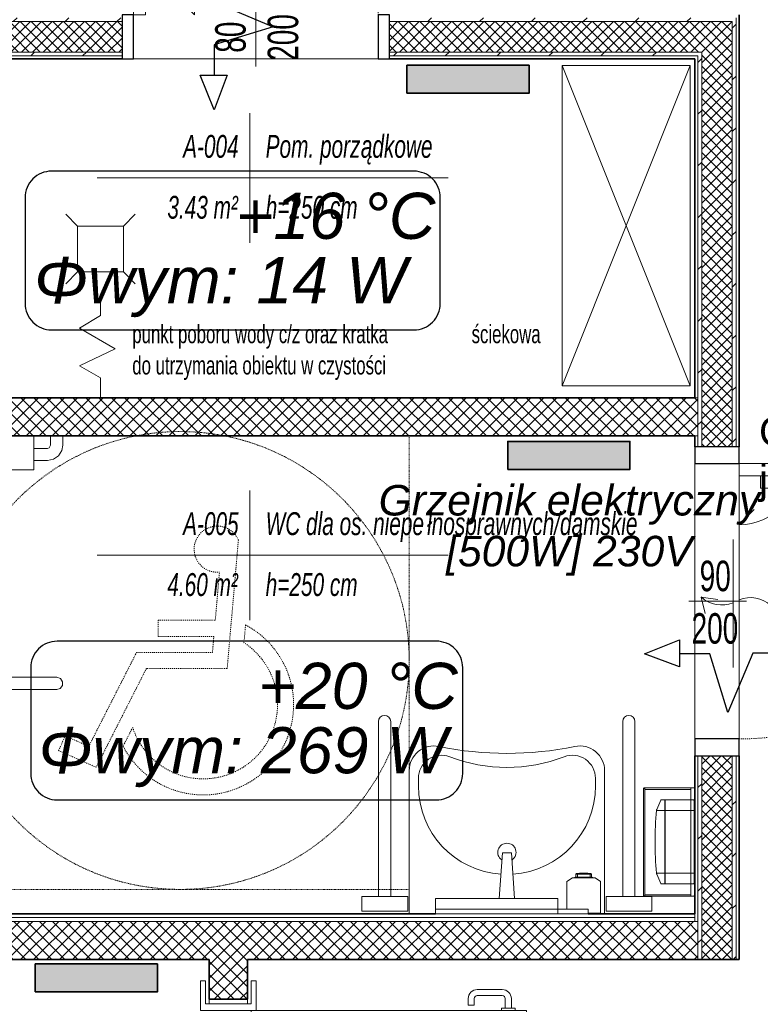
# Model space of a CAD drawing. Header units: millimetres. Extents: x -37728 to 44100, y 631619 to 691915.
# Tile 212 of 256: x 19412 to 21838, y 657925 to 661151. Entities that reach past the tile are written whole.
import ezdxf
from ezdxf import colors
from ezdxf.entities.mleader import LeaderData, LeaderLine
from ezdxf.lldxf.tags import DXFTag
from ezdxf.math import Vec2, Vec3

# ---------------------------------------------------------------- set-up
doc = ezdxf.new("R2010")
doc.units = ezdxf.units.MM
for name, pattern in [('bardzo krótka kreska', [0.4, 0.2, -0.2]), ('IMPORT-Short Dash', [0.4, 0.2, -0.2]), ('Kreska', [0.635, 0.3175, -0.3175])]:
    doc.linetypes.add(name, pattern=pattern)
for name, color, linetype in [('_XREF', 7, 'Continuous'), ('IS_Text_Konstrukcji', 7, 'Continuous'), ('IS_Text_Odbiornikow_Therm', 7, 'Continuous')]:
    doc.layers.add(name, color=color, linetype=linetype)
for name, color, linetype, lineweight in [('A-AREA-IDEN', 252, 'Continuous', 5), ('A-DETL', 252, 'Continuous', 5), ('A-DETL-GENF', 252, 'Continuous', 5), ('A-DETL-THIN', 252, 'Continuous', 5), ('A-DOOR', 252, 'Continuous', 5), ('A-DOOR-FRAM', 252, 'Continuous', 25), ('A-DOOR-HDLN', 252, 'Kreska', 5), ('A-DOOR-IDEN', 252, 'Continuous', 5), ('A-GENM', 252, 'Continuous', 5), ('A-WALL', 252, 'Continuous', 35), ('A-WALL-PATT', 252, 'Continuous', 35), ('G-ANNO-TEXT', 252, 'Continuous', 5), ('I-FURN', 252, 'Continuous', 5), ('ins-grzejniki_II', 1, 'Continuous', 35), ('ins-opisy', 7, 'Continuous', 25), ('ins_wentylacja nawiew', 94, 'Continuous', 30), ('P-SANR-FIXT', 252, 'Continuous', 5), ('P-SANR-FIXT-HDLN', 252, 'Kreska', 5)]:
    doc.layers.add(name, color=color, linetype=linetype, lineweight=lineweight)
doc.styles.add('Arial Narrow_1', font='ARIALN.TTF', dxfattribs={"width": 0.8, "height": 10})
doc.styles.add('Arial Narrow_2', font='ARIALN.TTF', dxfattribs={"width": 0.8, "height": 0.2})
doc.styles.add('Arial_I_1', font='ariali.ttf', dxfattribs={"width": 0.65, "height": 7.5})
doc.styles.get("Standard").update_dxf_attribs({"font": 'arial.ttf'})
tags = doc.linetypes.add('SOLID', pattern=[10, 10, 0]).pattern_tags.tags
tags[6:7] = [DXFTag(74, 4), DXFTag(75, 0), DXFTag(340, '0'), DXFTag(46, 0.0), DXFTag(50, 0.0), DXFTag(44, 0.0), DXFTag(45, 0.0)]
tags[4:5] = [DXFTag(74, 4), DXFTag(75, 0), DXFTag(340, '0'), DXFTag(46, 0.0), DXFTag(50, 0.0), DXFTag(44, 0.0), DXFTag(45, 0.0)]
pattern_1 = [(45, (-64249.161, -65444.387), (-8.4852814, 8.4852814), [])]
pattern_2 = [(45, (-64249.1606, -65444.3874), (-1.76776695, 1.76776695), []), (135, (-64249.1606, -65444.3874), (-1.76776695, -1.76776695), [])]
pattern_3 = [(45, (-64249.1606, -65444.3874), (-2.12132034, 2.12132034), []), (135, (-64249.1606, -65444.3874), (-2.12132034, -2.12132034), [])]

# ---------------------------------------------------------------- blocks, each defined once
blk = doc.blocks.new('OHy Zestaw Umywalka przystosowana ___FK_04_0 - _64 x 55_-9280836-__-00_00 Przyziemie PB')
at = {"layer": 'P-SANR-FIXT', "color": 252}
for p, q in [((-19.5, -54.39), (-19.5, -7.5)), ((44.5, -7.5), (44.5, -54.39)), ((10, -12.5), (15, -12.5)), ((10, -12.5), (11.05, -27.5)), ((13.95, -27.5), (15, -12.5)), ((13.95, -27.5), (11.05, -27.5)), ((-16.5, -49.41), (-16.5, -51.91)), ((41.5, -49.41), (41.5, -51.91))]:
    blk.add_line(p, q, dxfattribs=at)
for centre, radius, start, end in [((12.5, -49.41), 29, 93.8489, 180), ((12.5, -49.41), 29, 0, 86.1511), ((12.5, -27.63), 3, 124.7418, 270), ((12.5, -27.63), 3, 270, 55.2582), ((-11.39, -54.39), 8.11, 180, 281.6426), ((-8.96, -51.91), 7.54, 180, 291.1202), ((33.96, -51.91), 7.54, 248.8798, 0), ((36.39, -54.39), 8.11, 258.3574, 0), ((12.5, -107.46), 52.01, 68.8798, 111.1202), ((12.5, -170.32), 110.26, 78.3574, 101.6426)]:
    blk.add_arc(centre, radius, start, end, dxfattribs=at)
blk = doc.blocks.new('MEBLE lustro łazienka wtopione - MEBLE lustro łazienka wtopione-8946309-__-00_00 Przyziemie PB')
at = {"layer": 'I-FURN', "color": 252}
for p, q in [((20, 0), (-30, 0)), ((-30, 0), (-30, -1.5)), ((-30, -1.5), (20, -1.5)), ((-20, -5), (-20, 0)), ((-20, 0), (20, 0)), ((20, 0), (20, -5)), ((20, -1.5), (20, 0)), ((20, -5), (-20, -5))]:
    blk.add_line(p, q, dxfattribs=at)
blk = doc.blocks.new('Mediclinics_Foam soap dispenser_DJF0032x - DJ0032-8255238-__-00_00 Przyziemie PB')
at = {"layer": 'A-GENM', "color": 252}
for p, q in [((63687.75, 65833.68), (63687.75, 65834.64)), ((63692.86, 65834.64), (63687.75, 65834.64)), ((63688.15, 65834.91), (63692.45, 65834.91)), ((63688.23, 65833.68), (63688.23, 65834.64)), ((63688.97, 65834.99), (63690.3, 65834.99)), ((63688.97, 65834.91), (63688.97, 65834.99)), ((63691.64, 65834.99), (63690.3, 65834.99)), ((63691.64, 65834.91), (63691.64, 65834.99)), ((63692.37, 65834.64), (63692.37, 65833.68)), ((63692.86, 65833.68), (63692.86, 65834.64)), ((63684.8, 65832.26), (63686.59, 65833.51)), ((63684.8, 65832.26), (63684.8, 65823.19)), ((63686.59, 65833.51), (63694.02, 65833.51)), ((63687.29, 65833.59), (63687.54, 65833.68)), ((63688.04, 65833.58), (63687.29, 65833.59)), ((63687.29, 65833.51), (63687.29, 65833.59)), ((63687.54, 65833.68), (63690.3, 65833.68)), ((63688.04, 65833.58), (63692.56, 65833.58)), ((63693.07, 65833.68), (63690.3, 65833.68)), ((63693.32, 65833.59), (63692.56, 65833.58)), ((63693.32, 65833.59), (63693.07, 65833.68)), ((63693.32, 65833.51), (63693.32, 65833.59)), ((63694.02, 65833.51), (63695.8, 65832.26)), ((63695.8, 65832.26), (63695.8, 65821.94)), ((63695.8, 65821.94), (63691.8, 65821.94)), ((63691.8, 65821.69), (63695.8, 65821.69))]:
    blk.add_line(p, q, dxfattribs=at)
for centre, start, end in [((63688.15, 65834.47), 90.2541, 157.1598), ((63692.45, 65834.47), 22.8402, 89.7459)]:
    blk.add_arc(centre, 0.443, start, end, dxfattribs=at)
for centre, major_axis, ratio, start_param, end_param in [((63688.43, 65834.4), (-0.007, 0.505), 0.438242, 6.262186, 7.360585), ((63692.15, 65834.4), (0.043, 0.503), 0.470954, 5.236717, 6.335626), ((63700.59, 65831.89), (13.36, 0), 0.367595, 2.769734, 2.791289), ((63680.02, 65831.89), (13.36, 0), 0.367595, 0.350259, 0.371821)]:
    blk.add_ellipse(centre, major_axis=major_axis, ratio=ratio, start_param=start_param, end_param=end_param, dxfattribs=at)
blk = doc.blocks.new('OHy Oznacznie niepełnosprawnych ___FK_04_0 - OHy Oznacznie niepełnosprawnych ___FK_04_0-8768052-__-00_00 Przyziemie PB')
at = {"layer": 'P-SANR-FIXT', "color": 252, "linetype": 'bardzo krótka kreska'}
blk.add_circle((0, 0), 75, dxfattribs=at)
at = {"layer": 'P-SANR-FIXT-HDLN', "color": 252}
for p, q in [((11.08, 2.63), (27.53, 34.99)), ((27.53, 34.99), (39.82, 29.51)), ((39.82, 29.51), (37.68, 24.7)), ((29.96, 28.14), (14.31, -2.63)), ((15.58, 21.93), (18.7, 28.07)), ((37.68, 24.7), (29.96, 28.14)), ((-19.05, -39.47), (-15.39, 2.63)), ((-15.39, 2.63), (11.08, 2.63)), ((-10.56, -2.63), (-11.02, -7.89)), ((14.31, -2.63), (-10.56, -2.63)), ((-21.39, -11.66), (-20.88, -5.85)), ((-11.02, -7.89), (7.26, -7.89)), ((7.26, -7.89), (7.26, -13.16)), ((-11.48, -13.16), (-12.85, -28.95)), ((7.26, -13.16), (-11.48, -13.16))]:
    blk.add_line(p, q, dxfattribs=at)
for centre, radius, start, end in [((-7.56, 14.48), 29.57, 27.3641, 242.1174), ((-7.56, 14.48), 24.3, 17.841, 236.7605), ((-12.12, -36.47), 7.56, 203.4068, 95.6026)]:
    blk.add_arc(centre, radius, start, end, dxfattribs=at)
blk = doc.blocks.new('Drz Drzwi pełne x1 ___FK_04_1 - Dd - W - łazienkowe - 101 x 207_5 _90 x 200_-8767902-__-00_00 Przyziemie PB')
at = {"layer": 'A-DETL-GENF', "color": 252}
for p, q in [((-41.1, 40.25), (-37.1, 40.25)), ((-37.1, 40.25), (-37.1, 14.25)), ((-41.1, 14.25), (-37.1, 14.25)), ((-25.1, 7.25), (-30.05, 12.2))]:
    blk.add_line(p, q, dxfattribs=at)
blk.add_arc((-45.1, 7.25), 20, 360, 90, dxfattribs=at)
at = {"layer": 'A-DOOR', "color": 252}
for p, q in [((-45.1, 97.45), (-41.1, 97.45)), ((-45.1, 97.45), (-45.1, 7.25)), ((-41.1, 97.45), (-41.1, 7.25)), ((-45.9, 93.7), (-45.1, 93.7)), ((-45.9, 89.2), (-45.9, 93.7)), ((-40.3, 93.7), (-41.1, 93.7)), ((-40.3, 89.2), (-40.3, 93.7)), ((-45.9, 92.45), (-49, 92.45)), ((-45.9, 90.45), (-49, 90.45)), ((-40.3, 92.45), (-37.2, 92.45)), ((-40.3, 90.45), (-37.2, 90.45)), ((-52, 81.31), (-52, 89.45)), ((-50, 81.31), (-50, 89.45)), ((-45.1, 89.2), (-45.9, 89.2)), ((-41.1, 89.2), (-40.3, 89.2)), ((-36.2, 81.31), (-36.2, 89.45)), ((-34.2, 81.31), (-34.2, 89.45)), ((-46.9, 80.31), (-49, 80.31)), ((-46.9, 78.31), (-49, 78.31)), ((-46.9, 78.31), (-46.9, 80.31)), ((-39.3, 78.31), (-39.3, 80.31)), ((-39.3, 80.31), (-37.2, 80.31)), ((-39.3, 78.31), (-37.2, 78.31)), ((-41.1, 7.25), (-45.1, 7.25)), ((-20.27, 7.25), (21.73, 7.25)), ((-20.27, 5.25), (21.73, 5.25)), ((-0.54, 0.27), (-1.4, -5.16)), ((3.96, -3.92), (-1.4, -5.16))]:
    blk.add_line(p, q, dxfattribs=at)
for centre, radius, start, end in [((-49, 89.45), 3, 90, 180), ((-49, 89.45), 1, 90, 180), ((-37.2, 89.45), 3, 360, 90), ((-37.2, 89.45), 1, 0, 90), ((-49, 81.31), 3, 180, 270), ((-49, 81.31), 1, 180, 270), ((-37.2, 81.31), 3, 270, 0), ((-37.2, 81.31), 1, 270, 0), ((8.57, 10.99), 9.79, 137.0478, 202.456), ((-8.57, 1.51), 9.79, 317.0478, 22.456)]:
    blk.add_arc(centre, radius, start, end, dxfattribs=at)
at = {"layer": 'A-DOOR-FRAM', "color": 252}
for p, q in [((-45.1, 7.25), (-50.6, 7.25)), ((-50.6, 7.25), (-50.6, -7.25)), ((-45.1, -7.25), (-45.1, 7.25)), ((50.6, 7.25), (45.1, 7.25)), ((45.1, 7.25), (45.1, -7.25)), ((50.6, -7.25), (50.6, 7.25)), ((-50.6, -7.25), (-45.1, -7.25)), ((45.1, -7.25), (50.6, -7.25))]:
    blk.add_line(p, q, dxfattribs=at)
at = {"layer": 'A-DOOR-HDLN', "color": 252}
blk.add_arc((-45.1, 7.25), 90.2, 360, 90, dxfattribs=at)
blk = doc.blocks.new('OHy Zestaw Ustęp przystosowany ___FK_04_0 - Ustęp-8768058-__-00_00 Przyziemie PB')
at = {"layer": 'P-SANR-FIXT', "color": 252}
for p, q in [((-32.5, -13.16), (-32.5, -7.5)), ((-17.5, -7.5), (-17.5, -13.16)), ((-5.49, -7.5), (-5.49, -41)), ((30.49, -41), (30.49, -7.5)), ((-26.8, -13.16), (-32.5, -13.16)), ((-27, -13.16), (-27, -87.05)), ((-17.5, -13.16), (-23.2, -13.16)), ((-23, -87.05), (-23, -13.16)), ((-1.92, -15.45), (27.03, -15.45)), ((56, -20.5), (53, -20.5)), ((56.08, -19.5), (56, -19.5)), ((56, -19.5), (56, -25.5)), ((48, -25.5), (48, -59.02)), ((52, -59.02), (52, -25.5)), ((53, -24.5), (56, -24.5)), ((56, -25.5), (56.08, -25.5)), ((48, -85.02), (48, -89.5)), ((52, -89.5), (52, -85.02)), ((56.08, -89.5), (56, -89.5)), ((56, -89.5), (56, -95.5)), ((56, -90.5), (53, -90.5)), ((53, -94.5), (56, -94.5)), ((56, -95.5), (56.08, -95.5))]:
    blk.add_line(p, q, dxfattribs=at)
at = {"layer": 'P-SANR-FIXT', "color": 252, "flags": 128}
for points in [[(53, -20.5), (51.02, -20.91), (49.37, -22.06), (48.3, -23.78), (48, -25.5)], [(52, -25.5), (52.39, -24.71), (53, -24.5)], [(-27, -87.05), (-27, -89.13), (-27, -90.9), (-27, -92.1), (-27, -92.55), (-27, -92.55)], [(-23, -92.55), (-23, -92.14), (-23, -90.98), (-23, -89.23), (-23, -87.16), (-23, -87.05)], [(48, -89.5), (48.41, -91.48), (49.56, -93.13), (51.28, -94.2), (53, -94.5)], [(53, -90.5), (52.21, -90.11), (52, -89.5)], [(-27, -92.55), (-27, -92.14), (-27, -90.98), (-27, -90.94)], [(-23, -92.55), (-23.4, -93.75), (-24.44, -94.47), (-25.7, -94.42), (-26.68, -93.63), (-27, -92.55)], [(-23, -90.94), (-23, -92.12), (-23, -92.55), (-23, -92.55)]]:
    blk.add_lwpolyline(points, dxfattribs=at)
at = {"layer": 'P-SANR-FIXT', "color": 252}
for centre, radius in [((5.01, -17.3), 0.749), ((20.47, -17.32), 0.805)]:
    blk.add_circle(centre, radius, dxfattribs=at)
for centre, radius, start, end in [((-1.92, -19.03), 3.58, 90, 175.1527), ((27.03, -19.03), 3.58, 14.6907, 90), ((12.5, -34.76), 11.97, 15.9136, 167.4344), ((24.02, -38.09), 23.95, 165.6633, 195.9136), ((0.9, -38.06), 24.02, 344.0864, 15.9136), ((12.29, -40.06), 17.81, 183.0255, 270.6753), ((12.29, -40.06), 17.81, 183.0255, 270.6753), ((12.71, -40.06), 17.81, 269.3247, 356.9745), ((12.71, -40.06), 17.81, 269.3247, 356.9745), ((12.5, -41.37), 11.97, 195.9136, 344.0864)]:
    blk.add_arc(centre, radius, start, end, dxfattribs=at)
blk = doc.blocks.new('Sanitary_Bathroom-Accessories_Roca_8174060xx-Public-Wall-mounted-industrial - 02 - Matt-8263076-__-00_00 Przyziemie PB')
at = {"layer": 'A-DETL-GENF', "color": 252}
for p, q in [((-13, -1.22), (-13, -12.26)), ((13, -12.26), (13, -1.22)), ((-13, -12.26), (-12.9, -12.36)), ((-12.9, -12.36), (12.9, -12.36)), ((12.9, -12.36), (13, -12.26))]:
    blk.add_line(p, q, dxfattribs=at)
blk = doc.blocks.new('Mediclinics_Steel paper towel CZ folds dispenser_DT2106x - DT2106C-9027484-__-00_00 Przyziemie PB')
at = {"layer": 'A-GENM', "color": 252}
for p, q in [((63716.88, 65859.02), (63715.76, 65859.02)), ((63716.88, 65845.27), (63716.88, 65859.02)), ((63716.98, 65859.02), (63726.28, 65859.02)), ((63716.98, 65845.27), (63716.98, 65859.02)), ((63726.48, 65858.82), (63726.48, 65845.27)), ((63714.11, 65855.56), (63716.88, 65855.56)), ((63716.98, 65855.56), (63726.48, 65855.56)), ((63726.48, 65856.19), (63726.7, 65855.87)), ((63726.7, 65855.87), (63726.7, 65854.22)), ((63726.7, 65852.57), (63726.7, 65854.22)), ((63726.48, 65852.25), (63726.7, 65852.57)), ((63716.88, 65845.27), (63716.88, 65831.52)), ((63716.98, 65845.27), (63716.98, 65831.52)), ((63726.7, 65846.57), (63726.48, 65846.73)), ((63726.48, 65845.93), (63726.7, 65845.82)), ((63726.48, 65831.72), (63726.48, 65845.27)), ((63726.48, 65844.61), (63726.7, 65844.72)), ((63726.7, 65846.57), (63726.7, 65843.97)), ((63726.7, 65843.97), (63726.48, 65843.81)), ((63726.48, 65838.29), (63726.7, 65837.97)), ((63726.7, 65837.97), (63726.7, 65836.32)), ((63714.11, 65834.98), (63716.88, 65834.98)), ((63716.98, 65834.98), (63726.48, 65834.98)), ((63726.48, 65834.35), (63726.7, 65834.67)), ((63726.7, 65834.67), (63726.7, 65836.32)), ((63716.88, 65831.52), (63715.76, 65831.52)), ((63716.98, 65831.52), (63726.28, 65831.52))]:
    blk.add_line(p, q, dxfattribs=at)
for centre, radius, start, end in [((63767.28, 65833.54), 57.58, 153.8483, 157.1833), ((63715.76, 65858.82), 0.2, 90, 155.5862), ((63726.28, 65858.82), 0.2, 0, 90), ((63832.11, 65845.71), 118.41, 175.2281, 180.2113), ((63715.06, 65855.47), 0.949, 154.5793, 174.5274), ((63832.11, 65844.83), 118.41, 179.7887, 184.7719), ((63715.06, 65835.07), 0.949, 185.4726, 205.4207), ((63767.28, 65857), 57.58, 202.8167, 206.1517), ((63715.76, 65831.72), 0.2, 204.4138, 270), ((63726.28, 65831.72), 0.2, 270, 0)]:
    blk.add_arc(centre, radius, start, end, dxfattribs=at)
blk = doc.blocks.new('PRD_AR_WstBns_RodanWasteBin_RODX605_605S_607 - RODX605-8269103-__-00_00 Przyziemie PB')
at = {"layer": 'I-FURN', "color": 252}
for p, q in [((63709.9, 65862.69), (63709.9, 65827.64)), ((63726.7, 65862.91), (63710.13, 65862.91)), ((63710.35, 65827.64), (63710.35, 65862.69)), ((63710.35, 65862.46), (63725.4, 65862.46)), ((63725.4, 65862.69), (63725.4, 65827.64)), ((63710.13, 65827.41), (63726.7, 65827.41)), ((63725.4, 65827.86), (63710.35, 65827.86))]:
    blk.add_line(p, q, dxfattribs=at)
for points, knots in [([(63709.97, 65862.85), (63709.95, 65862.83), (63709.93, 65862.81), (63709.92, 65862.77), (63709.91, 65862.73), (63709.9, 65862.71), (63709.9, 65862.69)], [0, 0, 0, 0, 0.333333, 0.5, 0.666667, 1, 1, 1, 1]), ([(63710.13, 65862.91), (63710.11, 65862.91), (63710.08, 65862.91), (63710.04, 65862.9), (63710.01, 65862.88), (63709.98, 65862.86), (63709.97, 65862.85)], [0, 0, 0, 0, 0.333333, 0.5, 0.666667, 1, 1, 1, 1]), ([(63726.48, 65862.69), (63726.5, 65862.71), (63726.53, 65862.74), (63726.56, 65862.77), (63726.59, 65862.8), (63726.6, 65862.81), (63726.62, 65862.83), (63726.63, 65862.84), (63726.65, 65862.86), (63726.66, 65862.87), (63726.67, 65862.88), (63726.69, 65862.9), (63726.7, 65862.91), (63726.7, 65862.91), (63726.7, 65862.91)], [0, 0, 0, 0, 0.166667, 0.25, 0.333333, 0.375, 0.416667, 0.5, 0.541667, 0.583333, 0.666667, 0.75, 0.833333, 1, 1, 1, 1]), ([(63709.9, 65827.64), (63709.9, 65827.62), (63709.91, 65827.59), (63709.92, 65827.55), (63709.93, 65827.52), (63709.95, 65827.49), (63709.97, 65827.48)], [0, 0, 0, 0, 0.333333, 0.5, 0.666667, 1, 1, 1, 1]), ([(63709.97, 65827.48), (63709.98, 65827.46), (63710.01, 65827.44), (63710.04, 65827.43), (63710.08, 65827.42), (63710.11, 65827.41), (63710.13, 65827.41)], [0, 0, 0, 0, 0.333333, 0.5, 0.666667, 1, 1, 1, 1]), ([(63726.48, 65827.64), (63726.5, 65827.62), (63726.53, 65827.59), (63726.56, 65827.55), (63726.59, 65827.53), (63726.6, 65827.51), (63726.62, 65827.5), (63726.63, 65827.48), (63726.65, 65827.47), (63726.66, 65827.46), (63726.67, 65827.44), (63726.69, 65827.43), (63726.7, 65827.42), (63726.7, 65827.41), (63726.7, 65827.41)], [0, 0, 0, 0, 0.166667, 0.25, 0.333333, 0.375, 0.416667, 0.5, 0.541667, 0.583333, 0.666667, 0.75, 0.833333, 1, 1, 1, 1])]:
    blk.add_open_spline(points, degree=3, knots=knots, dxfattribs=at)
for points in [[(63710.13, 65862.69), (63710.11, 65862.71), (63710.07, 65862.75), (63710.01, 65862.8), (63709.98, 65862.83), (63709.97, 65862.85)], [(63709.97, 65827.48), (63709.98, 65827.49), (63710.01, 65827.52), (63710.07, 65827.58), (63710.11, 65827.62), (63710.13, 65827.64)]]:
    blk.add_open_spline(points, degree=3, dxfattribs=at)
blk = doc.blocks.new('Drz Drzwi pełne x1 ___regulowane - Dd - W - łazienkowe - 97_6 x 203_7 _90 x 200_-9243504-__-00_00 Przyziemie PB')
at = {"layer": 'A-DOOR', "color": 252}
for p, q in [((-45.1, 97.7), (-41.1, 97.7)), ((-45.1, 97.7), (-45.1, 9.1)), ((-41.1, 97.7), (-41.1, 7.5)), ((-45.9, 93.95), (-45.1, 93.95)), ((-45.9, 89.45), (-45.9, 93.95)), ((-40.3, 93.95), (-41.1, 93.95)), ((-40.3, 89.45), (-40.3, 93.95)), ((-45.9, 92.7), (-49, 92.7)), ((-45.9, 90.7), (-49, 90.7)), ((-40.3, 92.7), (-37.2, 92.7)), ((-40.3, 90.7), (-37.2, 90.7)), ((-52, 81.56), (-52, 89.7)), ((-50, 81.56), (-50, 89.7)), ((-45.1, 89.45), (-45.9, 89.45)), ((-41.1, 89.45), (-40.3, 89.45)), ((-36.2, 81.56), (-36.2, 89.7)), ((-34.2, 81.56), (-34.2, 89.7)), ((-46.9, 80.56), (-49, 80.56)), ((-46.9, 78.56), (-49, 78.56)), ((-46.9, 78.56), (-46.9, 80.56)), ((-39.3, 78.56), (-39.3, 80.56)), ((-39.3, 80.56), (-37.2, 80.56)), ((-39.3, 78.56), (-37.2, 78.56)), ((-45.1, 9.1), (-54.8, 9.1)), ((-54.8, 9.1), (-54.8, 7.5)), ((-54.8, 7.5), (-47.3, 7.5)), ((-47.3, 7.5), (-47.3, -7.5)), ((-45.1, -9.1), (-45.1, 9.1)), ((-41.1, 7.5), (-45.1, 7.5)), ((-20.27, 7.5), (21.73, 7.5)), ((54.8, 9.1), (45.1, 9.1)), ((45.1, 9.1), (45.1, -9.1)), ((47.3, 7.5), (54.8, 7.5)), ((47.3, -7.5), (47.3, 7.5)), ((54.8, 7.5), (54.8, 9.1)), ((-20.27, 5.5), (21.73, 5.5)), ((-0.54, 0.52), (-1.4, -4.91)), ((3.96, -3.67), (-1.4, -4.91)), ((-47.3, -7.5), (-54.8, -7.5)), ((-54.8, -7.5), (-54.8, -9.1)), ((-54.8, -9.1), (-45.1, -9.1)), ((45.1, -9.1), (54.8, -9.1)), ((54.8, -7.5), (47.3, -7.5)), ((54.8, -9.1), (54.8, -7.5))]:
    blk.add_line(p, q, dxfattribs=at)
for centre, radius, start, end in [((-49, 89.7), 3, 90, 180), ((-49, 89.7), 1, 90, 180), ((-37.2, 89.7), 3, 360, 90), ((-37.2, 89.7), 1, 0, 90), ((-49, 81.56), 3, 180, 270), ((-49, 81.56), 1, 180, 270), ((-37.2, 81.56), 3, 270, 0), ((-37.2, 81.56), 1, 270, 0), ((8.57, 11.24), 9.79, 137.0478, 202.456), ((-8.57, 1.76), 9.79, 317.0478, 22.456)]:
    blk.add_arc(centre, radius, start, end, dxfattribs=at)
at = {"layer": 'A-DOOR-HDLN', "color": 252}
for start, end in [(82.5, 90), (75, 82.5), (0, 75)]:
    blk.add_arc((-45.1, 7.5), 90.2, start, end, dxfattribs=at)
blk = doc.blocks.new('OHy Kratka ze złączką ___FK_4_0 - 15 x 15-9242987-__-00_00 Przyziemie PB')
at = {"layer": 'P-SANR-FIXT', "color": 252}
for p, q in [((5, 62.5), (1.11, 66.39)), ((5, 62.5), (1.11, 66.39)), ((20, 62.5), (23.89, 66.39)), ((20, 62.5), (23.89, 66.39)), ((20, 62.5), (5, 62.5)), ((5, 62.5), (5, 47.5)), ((20, 47.5), (20, 62.5)), ((5, 47.5), (1.11, 43.61)), ((5, 47.5), (1.11, 43.61)), ((5, 47.5), (20, 47.5)), ((20, 47.5), (23.89, 43.61)), ((20, 47.5), (23.89, 43.61)), ((12.5, 33.25), (12.5, 37.25)), ((5.57, 29.05), (12.5, 33.25)), ((17.35, 22.24), (5.57, 29.05)), ((5.57, 16.75), (17.35, 22.24)), ((12.5, 12.75), (5.57, 16.75)), ((12.5, 6.25), (12.5, 12.75))]:
    blk.add_line(p, q, dxfattribs=at)
blk = doc.blocks.new('Drz Drzwi pełne x1 ___FK_04_1 - Dd - W - DRE zwykłe - 88 x 207_3 _80 x 200_-9031214-__-00_00 Przyziemie PB')
at = {"layer": 'A-DETL-GENF', "color": 252}
for p, q in [((-36.1, 40.25), (-32.1, 40.25)), ((-32.1, 40.25), (-32.1, 14.25)), ((-36.1, 14.25), (-32.1, 14.25)), ((-20.1, 7.25), (-25.05, 12.2))]:
    blk.add_line(p, q, dxfattribs=at)
blk.add_arc((-40.1, 7.25), 20, 360, 90, dxfattribs=at)
at = {"layer": 'A-DOOR', "color": 252}
for p, q in [((-40.1, 87.45), (-36.1, 87.45)), ((-40.1, 87.45), (-40.1, 7.25)), ((-36.1, 87.45), (-36.1, 7.25)), ((-40.9, 82.45), (-44, 82.45)), ((-40.9, 83.7), (-40.1, 83.7)), ((-40.9, 79.2), (-40.9, 83.7)), ((-35.3, 83.7), (-36.1, 83.7)), ((-35.3, 79.2), (-35.3, 83.7)), ((-35.3, 82.45), (-32.2, 82.45)), ((-47, 71.31), (-47, 79.45)), ((-45, 71.31), (-45, 79.45)), ((-40.9, 80.45), (-44, 80.45)), ((-40.1, 79.2), (-40.9, 79.2)), ((-36.1, 79.2), (-35.3, 79.2)), ((-35.3, 80.45), (-32.2, 80.45)), ((-31.2, 71.31), (-31.2, 79.45)), ((-29.2, 71.31), (-29.2, 79.45)), ((-41.9, 70.31), (-44, 70.31)), ((-41.9, 68.31), (-44, 68.31)), ((-41.9, 68.31), (-41.9, 70.31)), ((-34.3, 68.31), (-34.3, 70.31)), ((-34.3, 70.31), (-32.2, 70.31)), ((-34.3, 68.31), (-32.2, 68.31)), ((-36.1, 7.25), (-40.1, 7.25))]:
    blk.add_line(p, q, dxfattribs=at)
for centre, radius, start, end in [((-44, 79.45), 3, 90, 180), ((-32.2, 79.45), 3, 0, 90), ((-44, 79.45), 1, 90, 180), ((-32.2, 79.45), 1, 0, 90), ((-44, 71.31), 3, 180, 270), ((-44, 71.31), 1, 180, 270), ((-32.2, 71.31), 3, 270, 0), ((-32.2, 71.31), 1, 270, 0)]:
    blk.add_arc(centre, radius, start, end, dxfattribs=at)
at = {"layer": 'A-DOOR-FRAM', "color": 252}
for p, q in [((-40.1, 7.25), (-43.8, 7.25)), ((-43.8, 7.25), (-43.8, -7.25)), ((-40.1, -7.25), (-40.1, 7.25)), ((43.8, 7.25), (40.1, 7.25)), ((40.1, 7.25), (40.1, -7.25)), ((43.8, -7.25), (43.8, 7.25)), ((-43.8, -7.25), (-40.1, -7.25)), ((40.1, -7.25), (43.8, -7.25))]:
    blk.add_line(p, q, dxfattribs=at)
at = {"layer": 'A-DOOR-HDLN', "color": 252}
blk.add_arc((-40.1, 7.25), 80.2, 360, 90, dxfattribs=at)
blk = doc.blocks.new('MEBLE regal magazyn - MEBLE regal magazyn-9226357-__-00_00 Przyziemie PB')
at = {"layer": 'I-FURN', "color": 252}
for p, q in [((40, 0), (-65, 42)), ((-65, 0), (40, 42)), ((40, 42), (-65, 42)), ((-65, 42), (-65, 0)), ((40, 0), (40, 42)), ((-65, 0), (40, 0))]:
    blk.add_line(p, q, dxfattribs=at)
blk = doc.blocks.new('METKA_POMIESZCZENIA PB NL Lubin - Rozbudowana - z ramką-8603349-__-00_00 Przyziemie PB')
at = {"layer": 'A-AREA-IDEN', "color": 252}
for p, q in [((0, 0.425), (0, 0)), ((-1, 0), (1.3, 0)), ((0, 0), (0, -0.425))]:
    blk.add_line(p, q, dxfattribs=at)
blk = doc.blocks.new('ODr Oznaczenie drzwi ___FK_4_0 - pb-5810492-__-00_00 Przyziemie PB')
at = {"layer": 'A-DOOR-IDEN', "color": 252}
blk.add_line((0, -0.1939), (0, 0.1834), dxfattribs=at)
blk = doc.blocks.new('A$C4e31ac75')
at = {"layer": 'A-WALL-PATT', "lineweight": 5}
h = blk.add_hatch(dxfattribs=at)
h.set_pattern_fill('FP_10', color=256, style=0, pattern_type=2)
h.set_pattern_definition(pattern_1)
h.paths.add_polyline_path([(-1076.15, 586.4), (-946.2, 586.4), (-946.2, 587.65), (-1076.15, 587.65)])
h.paths.add_polyline_path([(-746.35, 586.4), (-745.1, 586.4), (-745.1, 587.65), (-858.6, 587.65), (-858.6, 586.4), (-748.14, 586.4)])
h = blk.add_hatch(dxfattribs=at)
h.set_pattern_fill('FP_9', color=256, style=0, pattern_type=2)
h.set_pattern_definition(pattern_2)
h.paths.add_polyline_path([(-1076.15, 576.4), (-946.2, 576.4), (-946.2, 586.4), (-1076.15, 586.4), (-1076.15, 583.11)])
h.paths.add_polyline_path([(-746.35, 576.4), (-746.35, 586.4), (-858.6, 586.4), (-858.6, 576.4), (-748.14, 576.4)])
h = blk.add_hatch(dxfattribs=at)
h.set_pattern_fill('FP_10', color=256, style=0, pattern_type=2)
h.set_pattern_definition(pattern_1)
h.paths.add_polyline_path([(-745.1, 279.07), (-745.1, 345.87), (-746.35, 345.87), (-746.35, 279.07)])
h.paths.add_polyline_path([(-746.35, 447.07), (-745.1, 447.07), (-745.1, 586.4), (-746.35, 586.4), (-746.35, 574.15)])
h = blk.add_hatch(dxfattribs=at)
h.set_pattern_fill('FP_10', color=256, style=0, pattern_type=2)
h.set_pattern_definition(pattern_1)
h.paths.add_polyline_path([(-1007.26, 575.15), (-946.2, 575.15), (-946.2, 576.4), (-1076.15, 576.4), (-1076.14, 575.15), (-1007.41, 575.15)])
h.paths.add_polyline_path([(-802.1, 575.15), (-756.35, 575.15), (-756.35, 576.4), (-858.6, 576.4), (-858.6, 575.15), (-843.13, 575.15)])
h = blk.add_hatch(dxfattribs=at)
h.set_pattern_fill('FP_10', color=256, style=0, pattern_type=2)
h.set_pattern_definition(pattern_1)
h.paths.add_polyline_path([(-756.35, 279.07), (-756.35, 345.87), (-757.6, 345.87), (-757.6, 279.07)])
h.paths.add_polyline_path([(-757.31, 447.07), (-756.35, 447.07), (-756.35, 575.15), (-757.6, 575.15), (-757.6, 447.07)])
h = blk.add_hatch(dxfattribs=at)
h.set_pattern_fill('FP_9', color=256, style=0, pattern_type=2)
h.set_pattern_definition(pattern_2)
h.paths.add_polyline_path([(-756.35, 279.07), (-746.35, 279.07), (-746.35, 345.87), (-756.35, 345.87), (-756.35, 289.41)])
h.paths.add_polyline_path([(-756.35, 447.07), (-746.35, 447.07), (-746.35, 576.4), (-756.35, 576.4), (-756.35, 450.65)])
h = blk.add_hatch(dxfattribs=at)
h.set_pattern_fill('FP_11', color=256, style=0, pattern_type=2)
h.set_pattern_definition(pattern_3)
h.paths.add_polyline_path([(-973.74, 450.65), (-757.6, 450.65), (-757.6, 463.15), (-1055.15, 463.15), (-1055.15, 450.65), (-985.61, 450.65)])
h.paths.add_polyline_path([(-1068.65, 450.65), (-1067.65, 450.65), (-1067.65, 463.15), (-1069.9, 463.15), (-1069.9, 450.65), (-1068.76, 450.65)])
h = blk.add_hatch(dxfattribs=at)
h.set_pattern_fill('FP_11', color=256, style=0, pattern_type=2)
h.set_pattern_definition(pattern_3)
h.paths.add_polyline_path([(-1067.65, 279.07), (-757.6, 279.07), (-757.6, 291.57), (-1067.65, 291.57), (-1067.65, 289.41)])
h = blk.add_hatch(dxfattribs=at)
h.set_pattern_fill('FP_11', color=256, style=0, pattern_type=2)
h.set_pattern_definition(pattern_3)
h.paths.add_polyline_path([(-914.37, 15), (-905.15, 15), (-905.15, 15.25), (-917.65, 15.25), (-917.65, 15), (-916.44, 15)])
h.paths.add_polyline_path([(-905.15, 27.75), (-905.15, 168.47), (-917.65, 168.47), (-917.65, 27.75), (-914.37, 27.75)])
h.paths.add_polyline_path([(-905.15, 266.07), (-905.15, 279.07), (-917.65, 279.07), (-917.65, 266.07), (-911.4, 266.07)])
at = {"layer": 'A-DETL', "linetype": 'IMPORT-Short Dash'}
for p, q in [((-852.15, 450.65), (-852.15, 340.96)), ((-852.15, 302.07), (-1002.15, 302.07))]:
    blk.add_line(p, q, dxfattribs=at)
at = {"layer": 'A-DETL-THIN'}
for p, q in [((-862.22, 299.73), (-862.22, 357.07)), ((-858.22, 357.07), (-858.22, 299.73)), ((-782.22, 299.73), (-782.22, 357.07)), ((-778.22, 357.07), (-778.22, 299.73)), ((-867.65, 299.73), (-852.65, 299.73)), ((-867.65, 294.95), (-867.65, 299.73)), ((-858.22, 299.73), (-862.22, 299.73)), ((-852.65, 299.73), (-852.65, 294.95)), ((-787.65, 299.73), (-772.65, 299.73)), ((-787.65, 294.95), (-787.65, 299.73)), ((-778.22, 299.73), (-782.22, 299.73)), ((-772.65, 299.73), (-772.65, 294.95)), ((-852.65, 294.95), (-867.65, 294.95)), ((-772.65, 294.95), (-787.65, 294.95))]:
    blk.add_line(p, q, dxfattribs=at)
for centre in [(-860.22, 357.07), (-780.22, 357.07)]:
    blk.add_arc(centre, 2, 0, 180, dxfattribs=at)
at = {"layer": 'A-WALL', "lineweight": 5}
for p, q in [((-745.1, 447.07), (-745.1, 587.65)), ((-946.2, 586.4), (-1076.15, 586.4)), ((-746.35, 586.4), (-858.6, 586.4)), ((-746.35, 586.4), (-746.35, 447.07)), ((-946.2, 576.4), (-1076.15, 576.4)), ((-946.2, 575.15), (-1076.15, 575.15)), ((-756.35, 576.4), (-858.6, 576.4)), ((-757.6, 575.15), (-858.6, 575.15)), ((-757.6, 447.07), (-757.6, 575.15)), ((-756.35, 447.07), (-756.35, 576.4)), ((-862.3, 574.15), (-942.5, 574.15)), ((-757.6, 463.15), (-758.6, 463.15)), ((-757.6, 450.65), (-758.6, 450.65)), ((-758.6, 351.37), (-758.6, 441.57)), ((-744.1, 441.57), (-744.1, 351.37)), ((-757.6, 345.87), (-757.6, 279.07)), ((-756.35, 279.07), (-756.35, 345.87)), ((-746.35, 279.07), (-746.35, 345.87)), ((-745.1, 279.07), (-745.1, 345.87)), ((-758.6, 291.57), (-758.6, 294.07)), ((-757.6, 291.57), (-1055.15, 291.57)), ((-758.6, 292.82), (-1053.9, 292.82)), ((-917.65, 264.57), (-917.65, 266.07)), ((-905.15, 266.07), (-905.15, 264.57))]:
    blk.add_line(p, q, dxfattribs=at)
at = {"layer": 'A-WALL'}
for p, q in [((-744.1, 447.07), (-744.1, 588.65)), ((-1067.65, 574.15), (-946.2, 574.15)), ((-858.6, 574.15), (-758.6, 574.15)), ((-758.6, 574.15), (-758.6, 463.15)), ((-758.6, 463.15), (-1067.65, 463.15)), ((-1052.65, 450.65), (-758.6, 450.65)), ((-758.6, 450.65), (-758.6, 447.07)), ((-758.6, 345.87), (-758.6, 294.07)), ((-744.1, 279.07), (-744.1, 345.87)), ((-843.5, 294.07), (-1052.65, 294.07)), ((-758.6, 294.07), (-793.5, 294.07)), ((-1067.65, 279.07), (-917.65, 279.07)), ((-917.65, 279.07), (-917.65, 266.07)), ((-905.15, 279.07), (-744.1, 279.07)), ((-905.15, 266.07), (-905.15, 279.07)), ((-917.65, 266.07), (-905.15, 266.07))]:
    blk.add_line(p, q, dxfattribs=at)
at = {"layer": 'A-AREA-IDEN', "xscale": 49.99999999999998, "yscale": 49.99999999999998, "zscale": 49.99999999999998}
for p in [(-904.38, 535.16), (-904.38, 411.55)]:
    blk.add_blockref('METKA_POMIESZCZENIA PB NL Lubin - Rozbudowana - z ramką-8603349-__-00_00 Przyziemie PB', p, dxfattribs=at)
at = {"layer": 'A-DOOR'}
blk.add_blockref('Drz Drzwi pełne x1 ___FK_04_1 - Dd - W - DRE zwykłe - 88 x 207_3 _80 x 200_-9031214-__-00_00 Przyziemie PB', (-902.4, 581.4), dxfattribs=at)
at = {"layer": 'A-DOOR', "rotation": 270}
for name, p in [('Drz Drzwi pełne x1 ___FK_04_1 - Dd - W - łazienkowe - 101 x 207_5 _90 x 200_-8767902-__-00_00 Przyziemie PB', (-751.35, 396.47)), ('Drz Drzwi pełne x1 ___regulowane - Dd - W - łazienkowe - 97_6 x 203_7 _90 x 200_-9243504-__-00_00 Przyziemie PB', (-911.4, 217.27))]:
    blk.add_blockref(name, p, dxfattribs=at)
at = {"layer": 'A-DOOR-IDEN', "xscale": 49.99999999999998, "yscale": 49.99999999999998, "zscale": 49.99999999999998}
blk.add_blockref('ODr Oznaczenie drzwi ___FK_4_0 - pb-5810492-__-00_00 Przyziemie PB', (-902.4, 581.4), dxfattribs=at)
at = {"layer": 'A-DOOR-IDEN', "xscale": 49.99999999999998, "yscale": 49.99999999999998, "zscale": 49.99999999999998, "rotation": 89.99999999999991}
blk.add_blockref('ODr Oznaczenie drzwi ___FK_4_0 - pb-5810492-__-00_00 Przyziemie PB', (-751.35, 396.47), dxfattribs=at)
at = {"layer": 'A-GENM'}
for name in ['Mediclinics_Steel paper towel CZ folds dispenser_DT2106x - DT2106C-9027484-__-00_00 Przyziemie PB', 'Mediclinics_Foam soap dispenser_DJF0032x - DJ0032-8255238-__-00_00 Przyziemie PB']:
    blk.add_blockref(name, (-64485.3, -65527.61), dxfattribs=at)
at = {"layer": 'I-FURN'}
for name, p, rotation in [('MEBLE regal magazyn - MEBLE regal magazyn-9226357-__-00_00 Przyziemie PB', (-760.1, 532.03), 89.9999999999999), ('MEBLE lustro łazienka wtopione - MEBLE lustro łazienka wtopione-8946309-__-00_00 Przyziemie PB', (-823.5, 294.07), 180)]:
    blk.add_blockref(name, p, dxfattribs=dict(at, rotation=rotation))
for name, p in [('Sanitary_Bathroom-Accessories_Roca_8174060xx-Public-Wall-mounted-industrial - 02 - Matt-8263076-__-00_00 Przyziemie PB', (-988.13, 451.87)), ('PRD_AR_WstBns_RodanWasteBin_RODX605_605S_607 - RODX605-8269103-__-00_00 Przyziemie PB', (-64485.3, -65527.61))]:
    blk.add_blockref(name, p, dxfattribs=at)
at = {"layer": 'P-SANR-FIXT'}
blk.add_blockref('OHy Kratka ze złączką ___FK_4_0 - 15 x 15-9242987-__-00_00 Przyziemie PB', (-965.76, 456.9), dxfattribs=at)
for name, p, rotation in [('OHy Oznacznie niepełnosprawnych ___FK_04_0 - OHy Oznacznie niepełnosprawnych ___FK_04_0-8768052-__-00_00 Przyziemie PB', (-927.15, 377.07), 180), ('OHy Zestaw Ustęp przystosowany ___FK_04_0 - Ustęp-8768058-__-00_00 Przyziemie PB', (-1060.15, 394.57), 90), ('OHy Zestaw Umywalka przystosowana ___FK_04_0 - _64 x 55_-9280836-__-00_00 Przyziemie PB', (-807.65, 286.57), 180)]:
    blk.add_blockref(name, p, dxfattribs=dict(at, rotation=rotation))
at = {"layer": 'A-AREA-IDEN', "char_height": 7.5, "attachment_point": 1, "style": 'Arial_I_1'}
for s, insert, width in [('A-004', (-926.2, 549.27), 22.4072), ('Pom. porz', (-899.16, 549.27), 37.7795), ('ądkowe', (-867.99, 549.27), 28.6603), ('3.43 m²', (-931.37, 529.31), 28.6603), ('h=250 cm', (-899.16, 529.31), 37.2584), ('WC dla os. niepe', (-899.16, 425.66), 64.0949), ('łnosprawnych/damskie', (-846.28, 425.66), 84.6782), ('A-005', (-926.2, 425.66), 22.4072), ('4.60 m²', (-931.37, 405.7), 28.6603), ('h=250 cm', (-899.16, 405.7), 37.2584)]:
    blk.add_mtext(s, dxfattribs=dict(at, insert=insert, width=width))
at = {"layer": 'A-DOOR-IDEN', "char_height": 10, "attachment_point": 1, "rotation": 90, "style": 'Arial Narrow_1'}
for s, insert, width in [('200', (-898.51, 573.56), 19.2405), ('80', (-915.71, 576.2), 12.827)]:
    blk.add_mtext(s, dxfattribs=dict(at, insert=insert, width=width))
at = {"layer": 'A-DOOR-IDEN', "char_height": 10, "attachment_point": 1, "style": 'Arial Narrow_1'}
for s, insert, width in [('90', (-757.02, 409.78), 12.827), ('200', (-759.67, 392.58), 19.2405)]:
    blk.add_mtext(s, dxfattribs=dict(at, insert=insert, width=width))
at = {"layer": 'G-ANNO-TEXT', "char_height": 6, "attachment_point": 1, "style": 'Arial Narrow_2'}
for s, insert, width in [('punkt poboru wody c/z oraz kratka ', (-942.85, 487.04), 134.6835), ('ściekowa', (-831.72, 487.04), 36.0759), ('do utrzymania obiektu w czystości', (-942.85, 476.79), 131.8776)]:
    blk.add_mtext(s, dxfattribs=dict(at, insert=insert, width=width))

msp = doc.modelspace()

# ---------------------------------------------------------------- block references
at = {"layer": '_XREF', "xscale": 10, "yscale": 10, "zscale": 10}
msp.add_blockref('A$C4e31ac75', (29209.5, 655281.1), dxfattribs=at)

# ---------------------------------------------------------------- next in the draw order: hatches: boundary and pattern name
at = {"layer": 'ins-grzejniki_II'}
h = msp.add_hatch(color=256, dxfattribs=at)
h.dxf.hatch_style = 1
h.paths.add_polyline_path([(20680.5, 661002.1), (20680.5, 660910.1), (21080.5, 660910.1), (21080.5, 661002.1)])
h = msp.add_hatch(color=256, dxfattribs=at)
h.dxf.hatch_style = 1
h.paths.add_polyline_path([(21011, 659769.7), (21011, 659677.7), (21411, 659677.7), (21411, 659769.7)])
h = msp.add_hatch(color=256, dxfattribs=at)
h.dxf.hatch_style = 1
h.paths.add_polyline_path([(19463.3, 658057.9), (19463.3, 657965.9), (19863.3, 657965.9), (19863.3, 658057.9)])

# ---------------------------------------------------------------- next in the draw order: linework, layer by layer
for points in [[(20680.5, 660910.1), (20680.5, 661002.1), (21080.5, 661002.1), (21080.5, 660910.1)], [(21011, 659677.7), (21011, 659769.7), (21411, 659769.7), (21411, 659677.7)], [(19463.3, 657965.9), (19463.3, 658057.9), (19863.3, 658057.9), (19863.3, 657965.9)]]:
    msp.add_lwpolyline(points, close=True, dxfattribs=at)
at = {"layer": 'ins_wentylacja nawiew'}
for points in [[(20048, 661395), (20048, 661210), (20242.6, 661127.8), (20049.6, 661069.4), (20049.6, 660969.7), (20092.3, 660969.7), (20049.6, 660855.9), (20003.7, 660969.7), (20049.6, 660969.7)], [(21998.2, 659075.4), (21813.2, 659075.4), (21731, 658880.9), (21672.5, 659073.8), (21572.8, 659073.8), (21572.8, 659031.1), (21459, 659073.8), (21572.8, 659119.7), (21572.8, 659073.8)]]:
    msp.add_lwpolyline(points, dxfattribs=at)
at = {"layer": 'IS_Text_Konstrukcji', "linetype": 'SOLID'}
for points in [[(19516.6, 660135), (20703.3, 660135, 0.414214), (20789.9, 660221.7), (20789.9, 660568.3, 0.414214), (20703.3, 660655), (19516.6, 660655, 0.414214), (19429.9, 660568.3), (19429.9, 660221.7, 0.414214), (19516.6, 660135)], [(19534.9, 658595), (20776.6, 658595, 0.414214), (20863.3, 658681.7), (20863.3, 659028.3, 0.414214), (20776.6, 659115), (19534.9, 659115, 0.414214), (19448.3, 659028.3), (19448.3, 658681.7, 0.414214), (19534.9, 658595)]]:
    msp.add_lwpolyline(points, format="xyb", dxfattribs=at)

# ---------------------------------------------------------------- next in the draw order: texts
at = {"layer": 'IS_Text_Konstrukcji', "linetype": 'SOLID', "char_height": 151.2}
for s, insert, attachment_point in [('\\fArial|b0|i1;+16 °C', (20119.9, 660431), 7), ('\\fArial|b0|i1;Φwym: 14 W', (20069.9, 660373.4), 2), ('\\fArial|b0|i1;+20 °C', (20193.3, 658891), 7), ('\\fArial|b0|i1;Φwym: 269 W', (20143.3, 658833.4), 2)]:
    msp.add_mtext(s, dxfattribs=dict(at, insert=insert, attachment_point=attachment_point))
at = {"layer": 'IS_Text_Konstrukcji', "linetype": 'SOLID', "insert": (21212.7, 659626.9), "char_height": 100, "width": 1801.465, "attachment_point": 2}
msp.add_mtext('{\\fArial|b0|i1|c238|p34;Grzejnik elektryczny \\P[500W] 230V}', dxfattribs=at)
at = {"layer": 'IS_Text_Odbiornikow_Therm', "linetype": 'SOLID', "ltscale": 10, "insert": (23265.8, 659849), "char_height": 93.6, "attachment_point": 3}
msp.add_mtext('\\pxql;Ogrzewanie / chłodzenie\\Pjednostką sufitową ', dxfattribs=at)

# ---------------------------------------------------------------- next in the draw order: leaders
at = {"layer": 'ins-opisy'}
ml = msp.add_multileader_mtext('Standard', dxfattribs=at)
ml.set_content('\\A1;\\pxi0.0017;{\\fArial|b0|i1|c238|p34;\\W0.8;Zestaw przyłączeniowy \\P\\pi0;z filtrem siatkowym\\Pzaworami odcinającymi\\Pwodomierzem (w przypadku braku \\Pstudni wodomierzowej na przyłączu)\\Pzaworem antyskażeniowym EA}', color=256)
ml.set_leader_properties()
ml.build(insert=Vec2(0, 0))
ml.multileader.update_dxf_attribs({"text_left_attachment_type": 6, "text_right_attachment_type": 6, "dogleg_length": 0, "arrow_head_size": 100})
ctx = ml.context
ctx.base_point, ctx.char_height, ctx.arrow_head_size, ctx.landing_gap_size, ctx.plane_origin = Vec3(-10300.1, 662380), 120, 100, 50, Vec3(-11157, 664262.2)
ctx.left_attachment, ctx.right_attachment = 6, 6
notes = []
notes.append((ctx, [(1, (1, 1, 0), (-8058.8, 662380), (-1, 0), 0, [(0, [(-6717.2, 660997)], 0, [])])]))
ctx.mtext.insert, ctx.mtext.rotation, ctx.mtext.width, ctx.mtext.line_spacing_factor = Vec3(-10250.1, 662535.3), 6.283185, 51080.157, 0.85
for ctx, leaders in notes:
    for number, flags, end, landing, length, lines in leaders:
        leader = LeaderData()
        leader.index, (leader.has_last_leader_line, leader.has_dogleg_vector, leader.attachment_direction) = number, flags
        leader.last_leader_point, leader.dogleg_vector, leader.dogleg_length = Vec3(end), Vec3(landing), length
        for number, points, colour, breaks in lines:
            line = LeaderLine()
            line.index, line.vertices, line.color, line.breaks = number, Vec3.list(points), colors.encode_raw_color(colour), breaks
            leader.lines.append(line)
        ctx.leaders.append(leader)

doc.saveas('drawing.dxf')
